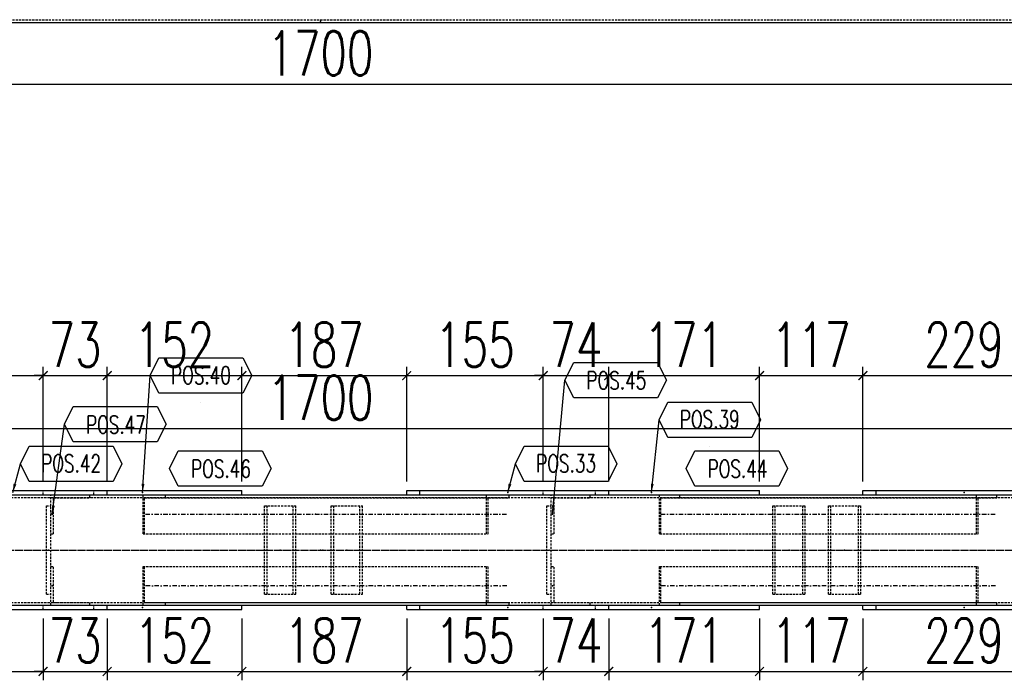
# Model space of a CAD drawing. Header units: feet. Extents: x -13577 to 173285, y -65833 to 34873.
# Tile 71 of 127: x 76877 to 77992, y -60442 to -59694. Entities that reach past the tile are written whole.
import ezdxf
from ezdxf.enums import TextEntityAlignment as Align

# ---------------------------------------------------------------- set-up
doc = ezdxf.new("R2010")
doc.units = ezdxf.units.FT
doc.header["$LTSCALE"] = 10
doc.header["$MEASUREMENT"] = 0
doc.linetypes.add('DASHDOT', pattern=[1, 0.5, -0.25, 0, -0.25])
doc.linetypes.add('HIDDEN', pattern=[0.375, 0.25, -0.125])
doc.layers.get('0').update_dxf_attribs({"linetype": 'CONTINUOUS'})
doc.layers.get('Defpoints').update_dxf_attribs({"linetype": 'CONTINUOUS'})
for name, color, linetype in [('A', 2, 'DASHDOT'), ('FORIR', 4, 'CONTINUOUS'), ('G', 3, 'CONTINUOUS'), ('POS_BOX', 6, 'CONTINUOUS'), ('POS_DES', 2, 'CONTINUOUS'), ('POS_MAT', 2, 'CONTINUOUS'), ('POS_NOT', 2, 'CONTINUOUS'), ('TR', 6, 'HIDDEN'), ('TXT1', 7, 'CONTINUOUS')]:
    doc.layers.add(name, color=color, linetype=linetype)
doc.styles.add('1', font='romans.shx', dxfattribs={"width": 0.7, "height": 50})
doc.styles.add('POS', font='ROMANS', dxfattribs={"width": 0.7})
doc.dimstyles.get("Standard").update_dxf_attribs({"dimtxt": 50, "dimasz": 1, "dimexe": 1, "dimexo": 1, "dimgap": 1, "dimtad": 1, "dimdec": 0, "dimdsep": 46, "dimtxsty": '1', "dimblk": 'ARCHTICK', "dimcen": 3, "dimclrd": 1, "dimclre": 1, "dimclrt": 3, "dimadec": 0, "dimazin": 0, "dimtfac": 1, "dimtdec": 0, "dimtix": 1, "dimtmove": 0, "dimatfit": 3, "dimfxl": 0, "dimtolj": 1, "dimarcsym": 0})

# ---------------------------------------------------------------- blocks, each defined once
blk = doc.blocks.new('3D_INFOPOS')
blk.add_point((0, 0))
at = {"layer": 'FORIR', "flags": 1}
for tag, p in [('POS_PEZ', (7.6, -4.3)), ('MAT_PRO', (7.6, -11.9))]:
    blk.add_attdef(tag, p, '', height=5.26, dxfattribs=at)
blk = doc.blocks.new('_ArchTick')
at = {"color": 0, "linetype": 'ByBlock', "const_width": 0.15}
blk.add_lwpolyline([(-0.5, -0.5), (0.5, 0.5)], dxfattribs=at)
blk = doc.blocks.new('*D327')
at = {"layer": 'Defpoints', "color": 0}
for p in [(76367.2, -59697), (78067.1, -59697), (78067.1, -59767)]:
    blk.add_point(p, dxfattribs=at)
at = {"layer": 'TXT1', "color": 1, "lineweight": -2, "transparency": 16777216}
for p, q in [((76367.2, -59707), (76367.2, -59777)), ((78067.1, -59707), (78067.1, -59777)), ((76367.2, -59767), (78067.1, -59767))]:
    blk.add_line(p, q, dxfattribs=at)
at = {"layer": 'TXT1', "color": 1, "lineweight": -2, "transparency": 16777216, "xscale": 10, "yscale": 10, "zscale": 10, "rotation": 180}
blk.add_blockref('_ArchTick', (76367.2, -59767), dxfattribs=at)
at = {"layer": 'TXT1', "color": 1, "lineweight": -2, "transparency": 16777216, "xscale": 10, "yscale": 10, "zscale": 10}
blk.add_blockref('_ArchTick', (78067.1, -59767), dxfattribs=at)
at = {"layer": 'TXT1', "color": 3, "transparency": 16777216, "insert": (77217.2, -59732), "char_height": 50, "attachment_point": 5, "style": '1'}
blk.add_mtext('\\A1;1700', dxfattribs=at)
blk = doc.blocks.new('3D_INFOM')
blk.add_point((0, 0))
at = {"layer": 'FORIR', "flags": 1}
for tag, p in [('MARK', (7.55, -4.31)), ('NUM_DIS', (7.55, -11.68)), ('NOT_PEZ', (45.73, -11.68)), ('QTA_PEZ', (7.55, -18.55)), ('TIP_PEZ', (45.73, -18.55)), ('TRA_PEZ', (7.55, -26.33)), ('COS_PEZ', (45.73, -26.33)), ('DES_PEZ', (7.55, -33.75))]:
    blk.add_attdef(tag, p, '', height=5, dxfattribs=at)
blk = doc.blocks.new('P8_PRO')
at = {"layer": 'POS_BOX'}
blk.add_lwpolyline([(11.5, 0), (10.5, -2), (1, -2), (0, 0), (1, 2), (10.5, 2)], close=True, dxfattribs=at)
at = {"style": 'POS', "width": 0.7}
blk.add_attdef('POS_PEZ', text='', height=2, dxfattribs=at).set_placement((5.83, -1.05), align=Align.CENTER)
at = {"style": 'POS', "width": 0.7, "flags": 1}
for tag, p in [('QTA_PEZ', (1, -3.45)), ('MAR_PEZ', (1, -2.92)), ('SUN_LIS', (1, -4.58)), ('PUN_LIS', (1, -4.05)), ('COD_PEZ', (1, -5.68)), ('MCL_PEZ', (1, -5.14)), ('DIM_PRO', (1, -6.27))]:
    blk.add_attdef(tag, p, '', height=0.35, dxfattribs=at)
at = {"layer": 'POS_DES', "style": 'POS', "width": 0.7, "flags": 1}
for tag, p in [('NOM_PRO', (2.84, -2.9)), ('LUN_PRO', (2.82, -4.54))]:
    blk.add_attdef(tag, p, '', height=0.35, dxfattribs=at)
at = {"layer": 'POS_MAT', "style": 'POS', "width": 0.7, "flags": 1}
blk.add_attdef('MAT_PRO', (2.83, -3.44), '', height=0.35, dxfattribs=at)
at = {"layer": 'POS_NOT', "style": 'POS', "width": 0.7, "flags": 1}
blk.add_attdef('NOT_PEZ', (2.82, -4.01), '', height=0.35, dxfattribs=at)
blk = doc.blocks.new('P8_LAM')
blk.add_line((5.75, -3.08), (5.75, -3.08))
at = {"layer": 'POS_BOX'}
blk.add_lwpolyline([(11.5, 0), (10.5, -2), (1, -2), (0, 0), (1, 2), (10.5, 2)], close=True, dxfattribs=at)
at = {"style": 'POS', "width": 0.7}
blk.add_attdef('POS_PEZ', text='', height=2, dxfattribs=at).set_placement((5.75, -0.95), align=Align.CENTER)
at = {"style": 'POS', "width": 0.7, "flags": 1}
for tag, p in [('QTA_PEZ', (1, -3.69)), ('MAR_PEZ', (1, -3.15)), ('PUN_LIS', (1, -4.3)), ('SUN_LIS', (1, -4.84)), ('MCL_PEZ', (1, -5.41)), ('COD_PEZ', (1, -5.95)), ('DIM_PRO', (1, -6.59))]:
    blk.add_attdef(tag, p, '', height=0.35, dxfattribs=at)
at = {"layer": 'POS_DES', "style": 'POS', "width": 0.7, "flags": 1}
for tag, p in [('SPE_PRO', (3.38, -4.66)), ('LAR_PRO', (3.4, -4.12)), ('LUN_PRO', (3.37, -5.17))]:
    blk.add_attdef(tag, p, '', height=0.35, dxfattribs=at)
at = {"layer": 'POS_MAT', "style": 'POS', "width": 0.7, "flags": 1}
blk.add_attdef('MAT_PRO', text='', height=0.35, dxfattribs=at).set_placement((4.3, -3.18), align=Align.CENTER)
at = {"layer": 'POS_NOT', "style": 'POS', "width": 0.7, "flags": 1}
blk.add_attdef('NOT_PEZ', (3.41, -3.62), '', height=0.35, dxfattribs=at)
blk = doc.blocks.new('*D406')
at = {"layer": 'Defpoints', "color": 0}
for p in [(76761.7, -60362), (76903.2, -60362), (76903.2, -60432)]:
    blk.add_point(p, dxfattribs=at)
at = {"layer": 'TXT1', "color": 1, "lineweight": -2, "transparency": 16777216}
for p, q in [((76761.7, -60372), (76761.7, -60442)), ((76903.2, -60372), (76903.2, -60442)), ((76761.7, -60432), (76903.2, -60432))]:
    blk.add_line(p, q, dxfattribs=at)
at = {"layer": 'TXT1', "color": 1, "lineweight": -2, "transparency": 16777216, "xscale": 10, "yscale": 10, "zscale": 10, "rotation": 180}
blk.add_blockref('_ArchTick', (76761.7, -60432), dxfattribs=at)
at = {"layer": 'TXT1', "color": 1, "lineweight": -2, "transparency": 16777216, "xscale": 10, "yscale": 10, "zscale": 10}
blk.add_blockref('_ArchTick', (76903.2, -60432), dxfattribs=at)
at = {"layer": 'TXT1', "color": 3, "transparency": 16777216, "insert": (76832.4, -60397), "char_height": 50, "attachment_point": 5, "style": '1'}
blk.add_mtext('\\A1;141', dxfattribs=at)
blk = doc.blocks.new('*D407')
at = {"layer": 'Defpoints', "color": 0}
for p in [(76903.2, -60362), (76975.7, -60362), (76975.7, -60432)]:
    blk.add_point(p, dxfattribs=at)
at = {"layer": 'TXT1', "color": 1, "lineweight": -2, "transparency": 16777216}
for p, q in [((76903.2, -60372), (76903.2, -60442)), ((76975.7, -60372), (76975.7, -60442)), ((76903.2, -60432), (76893.2, -60432)), ((76903.2, -60432), (76975.7, -60432)), ((76975.7, -60432), (76985.7, -60432))]:
    blk.add_line(p, q, dxfattribs=at)
at = {"layer": 'TXT1', "color": 1, "lineweight": -2, "transparency": 16777216, "xscale": 10, "yscale": 10, "zscale": 10}
blk.add_blockref('_ArchTick', (76903.2, -60432), dxfattribs=at)
at = {"layer": 'TXT1', "color": 1, "lineweight": -2, "transparency": 16777216, "xscale": 10, "yscale": 10, "zscale": 10, "rotation": 180}
blk.add_blockref('_ArchTick', (76975.7, -60432), dxfattribs=at)
at = {"layer": 'TXT1', "color": 3, "transparency": 16777216, "insert": (76939.4, -60397), "char_height": 50, "attachment_point": 5, "style": '1'}
blk.add_mtext('\\A1;73', dxfattribs=at)
blk = doc.blocks.new('*D408')
at = {"layer": 'Defpoints', "color": 0}
for p in [(76975.7, -60362), (77128.2, -60362), (77128.2, -60432)]:
    blk.add_point(p, dxfattribs=at)
at = {"layer": 'TXT1', "color": 1, "lineweight": -2, "transparency": 16777216}
for p, q in [((76975.7, -60372), (76975.7, -60442)), ((77128.2, -60372), (77128.2, -60442)), ((76975.7, -60432), (77128.2, -60432))]:
    blk.add_line(p, q, dxfattribs=at)
at = {"layer": 'TXT1', "color": 1, "lineweight": -2, "transparency": 16777216, "xscale": 10, "yscale": 10, "zscale": 10, "rotation": 180}
blk.add_blockref('_ArchTick', (76975.7, -60432), dxfattribs=at)
at = {"layer": 'TXT1', "color": 1, "lineweight": -2, "transparency": 16777216, "xscale": 10, "yscale": 10, "zscale": 10}
blk.add_blockref('_ArchTick', (77128.2, -60432), dxfattribs=at)
at = {"layer": 'TXT1', "color": 3, "transparency": 16777216, "insert": (77051.9, -60397), "char_height": 50, "attachment_point": 5, "style": '1'}
blk.add_mtext('\\A1;152', dxfattribs=at)
blk = doc.blocks.new('*D409')
at = {"layer": 'Defpoints', "color": 0}
for p in [(77128.2, -60362), (77314.9, -60362), (77314.9, -60432)]:
    blk.add_point(p, dxfattribs=at)
at = {"layer": 'TXT1', "color": 1, "lineweight": -2, "transparency": 16777216}
for p, q in [((77128.2, -60372), (77128.2, -60442)), ((77314.9, -60372), (77314.9, -60442)), ((77128.2, -60432), (77314.9, -60432))]:
    blk.add_line(p, q, dxfattribs=at)
at = {"layer": 'TXT1', "color": 1, "lineweight": -2, "transparency": 16777216, "xscale": 10, "yscale": 10, "zscale": 10, "rotation": 180}
blk.add_blockref('_ArchTick', (77128.2, -60432), dxfattribs=at)
at = {"layer": 'TXT1', "color": 1, "lineweight": -2, "transparency": 16777216, "xscale": 10, "yscale": 10, "zscale": 10}
blk.add_blockref('_ArchTick', (77314.9, -60432), dxfattribs=at)
at = {"layer": 'TXT1', "color": 3, "transparency": 16777216, "insert": (77221.5, -60397), "char_height": 50, "attachment_point": 5, "style": '1'}
blk.add_mtext('\\A1;187', dxfattribs=at)
blk = doc.blocks.new('*D410')
at = {"layer": 'Defpoints', "color": 0}
for p in [(77314.9, -60362), (77469.5, -60362), (77469.5, -60432)]:
    blk.add_point(p, dxfattribs=at)
at = {"layer": 'TXT1', "color": 1, "lineweight": -2, "transparency": 16777216}
for p, q in [((77314.9, -60372), (77314.9, -60442)), ((77469.5, -60372), (77469.5, -60442)), ((77314.9, -60432), (77469.5, -60432))]:
    blk.add_line(p, q, dxfattribs=at)
at = {"layer": 'TXT1', "color": 1, "lineweight": -2, "transparency": 16777216, "xscale": 10, "yscale": 10, "zscale": 10, "rotation": 180}
blk.add_blockref('_ArchTick', (77314.9, -60432), dxfattribs=at)
at = {"layer": 'TXT1', "color": 1, "lineweight": -2, "transparency": 16777216, "xscale": 10, "yscale": 10, "zscale": 10}
blk.add_blockref('_ArchTick', (77469.5, -60432), dxfattribs=at)
at = {"layer": 'TXT1', "color": 3, "transparency": 16777216, "insert": (77392.2, -60397), "char_height": 50, "attachment_point": 5, "style": '1'}
blk.add_mtext('\\A1;155', dxfattribs=at)
blk = doc.blocks.new('*D411')
at = {"layer": 'Defpoints', "color": 0}
for p in [(77469.5, -60362), (77543.7, -60362), (77543.7, -60432)]:
    blk.add_point(p, dxfattribs=at)
at = {"layer": 'TXT1', "color": 1, "lineweight": -2, "transparency": 16777216}
for p, q in [((77469.5, -60372), (77469.5, -60442)), ((77543.7, -60372), (77543.7, -60442)), ((77469.5, -60432), (77459.5, -60432)), ((77469.5, -60432), (77543.7, -60432)), ((77543.7, -60432), (77553.7, -60432))]:
    blk.add_line(p, q, dxfattribs=at)
at = {"layer": 'TXT1', "color": 1, "lineweight": -2, "transparency": 16777216, "xscale": 10, "yscale": 10, "zscale": 10}
blk.add_blockref('_ArchTick', (77469.5, -60432), dxfattribs=at)
at = {"layer": 'TXT1', "color": 1, "lineweight": -2, "transparency": 16777216, "xscale": 10, "yscale": 10, "zscale": 10, "rotation": 180}
blk.add_blockref('_ArchTick', (77543.7, -60432), dxfattribs=at)
at = {"layer": 'TXT1', "color": 3, "transparency": 16777216, "insert": (77506.6, -60397), "char_height": 50, "attachment_point": 5, "style": '1'}
blk.add_mtext('\\A1;74', dxfattribs=at)
blk = doc.blocks.new('*D412')
at = {"layer": 'Defpoints', "color": 0}
for p in [(77543.7, -60362), (77714.5, -60362), (77714.5, -60432)]:
    blk.add_point(p, dxfattribs=at)
at = {"layer": 'TXT1', "color": 1, "lineweight": -2, "transparency": 16777216}
for p, q in [((77543.7, -60372), (77543.7, -60442)), ((77714.5, -60372), (77714.5, -60442)), ((77543.7, -60432), (77714.5, -60432))]:
    blk.add_line(p, q, dxfattribs=at)
at = {"layer": 'TXT1', "color": 1, "lineweight": -2, "transparency": 16777216, "xscale": 10, "yscale": 10, "zscale": 10, "rotation": 180}
blk.add_blockref('_ArchTick', (77543.7, -60432), dxfattribs=at)
at = {"layer": 'TXT1', "color": 1, "lineweight": -2, "transparency": 16777216, "xscale": 10, "yscale": 10, "zscale": 10}
blk.add_blockref('_ArchTick', (77714.5, -60432), dxfattribs=at)
at = {"layer": 'TXT1', "color": 3, "transparency": 16777216, "insert": (77629.1, -60397), "char_height": 50, "attachment_point": 5, "style": '1'}
blk.add_mtext('\\A1;171', dxfattribs=at)
blk = doc.blocks.new('*D413')
at = {"layer": 'Defpoints', "color": 0}
for p in [(77714.5, -60362), (77831.6, -60362), (77831.6, -60432)]:
    blk.add_point(p, dxfattribs=at)
at = {"layer": 'TXT1', "color": 1, "lineweight": -2, "transparency": 16777216}
for p, q in [((77714.5, -60372), (77714.5, -60442)), ((77831.6, -60372), (77831.6, -60442)), ((77714.5, -60432), (77831.6, -60432))]:
    blk.add_line(p, q, dxfattribs=at)
at = {"layer": 'TXT1', "color": 1, "lineweight": -2, "transparency": 16777216, "xscale": 10, "yscale": 10, "zscale": 10, "rotation": 180}
blk.add_blockref('_ArchTick', (77714.5, -60432), dxfattribs=at)
at = {"layer": 'TXT1', "color": 1, "lineweight": -2, "transparency": 16777216, "xscale": 10, "yscale": 10, "zscale": 10}
blk.add_blockref('_ArchTick', (77831.6, -60432), dxfattribs=at)
at = {"layer": 'TXT1', "color": 3, "transparency": 16777216, "insert": (77773, -60397), "char_height": 50, "attachment_point": 5, "style": '1'}
blk.add_mtext('\\A1;117', dxfattribs=at)
blk = doc.blocks.new('*D414')
at = {"layer": 'Defpoints', "color": 0}
for p in [(77831.6, -60362), (78060.5, -60362), (78060.5, -60432)]:
    blk.add_point(p, dxfattribs=at)
at = {"layer": 'TXT1', "color": 1, "lineweight": -2, "transparency": 16777216}
for p, q in [((77831.6, -60372), (77831.6, -60442)), ((78060.5, -60372), (78060.5, -60442)), ((77831.6, -60432), (78060.5, -60432))]:
    blk.add_line(p, q, dxfattribs=at)
at = {"layer": 'TXT1', "color": 1, "lineweight": -2, "transparency": 16777216, "xscale": 10, "yscale": 10, "zscale": 10, "rotation": 180}
blk.add_blockref('_ArchTick', (77831.6, -60432), dxfattribs=at)
at = {"layer": 'TXT1', "color": 1, "lineweight": -2, "transparency": 16777216, "xscale": 10, "yscale": 10, "zscale": 10}
blk.add_blockref('_ArchTick', (78060.5, -60432), dxfattribs=at)
at = {"layer": 'TXT1', "color": 3, "transparency": 16777216, "insert": (77946.1, -60397), "char_height": 50, "attachment_point": 5, "style": '1'}
blk.add_mtext('\\A1;229', dxfattribs=at)
blk = doc.blocks.new('*D421')
at = {"layer": 'Defpoints', "color": 0}
for p in [(78067.3, -60157), (76367.2, -60232), (78067.3, -60232)]:
    blk.add_point(p, dxfattribs=at)
at = {"layer": 'TXT1', "color": 1, "lineweight": -2, "transparency": 16777216}
for p, q in [((76367.2, -60222), (76367.2, -60147)), ((76367.2, -60157), (78067.3, -60157)), ((78067.3, -60222), (78067.3, -60147))]:
    blk.add_line(p, q, dxfattribs=at)
at = {"layer": 'TXT1', "color": 1, "lineweight": -2, "transparency": 16777216, "xscale": 10, "yscale": 10, "zscale": 10, "rotation": 180}
blk.add_blockref('_ArchTick', (76367.2, -60157), dxfattribs=at)
at = {"layer": 'TXT1', "color": 1, "lineweight": -2, "transparency": 16777216, "xscale": 10, "yscale": 10, "zscale": 10}
blk.add_blockref('_ArchTick', (78067.3, -60157), dxfattribs=at)
at = {"layer": 'TXT1', "color": 3, "transparency": 16777216, "insert": (77217.3, -60122), "char_height": 50, "attachment_point": 5, "style": '1'}
blk.add_mtext('\\A1;1700', dxfattribs=at)
blk = doc.blocks.new('*D440')
at = {"layer": 'Defpoints', "color": 0}
for p in [(76903.2, -60097), (76761.7, -60227), (76903.2, -60227)]:
    blk.add_point(p, dxfattribs=at)
at = {"layer": 'TXT1', "color": 1, "lineweight": -2, "transparency": 16777216}
for p, q in [((76761.7, -60217), (76761.7, -60087)), ((76903.2, -60217), (76903.2, -60087)), ((76761.7, -60097), (76903.2, -60097))]:
    blk.add_line(p, q, dxfattribs=at)
at = {"layer": 'TXT1', "color": 1, "lineweight": -2, "transparency": 16777216, "xscale": 10, "yscale": 10, "zscale": 10, "rotation": 180}
blk.add_blockref('_ArchTick', (76761.7, -60097), dxfattribs=at)
at = {"layer": 'TXT1', "color": 1, "lineweight": -2, "transparency": 16777216, "xscale": 10, "yscale": 10, "zscale": 10}
blk.add_blockref('_ArchTick', (76903.2, -60097), dxfattribs=at)
at = {"layer": 'TXT1', "color": 3, "transparency": 16777216, "insert": (76832.4, -60062), "char_height": 50, "attachment_point": 5, "style": '1'}
blk.add_mtext('\\A1;141', dxfattribs=at)
blk = doc.blocks.new('*D441')
at = {"layer": 'Defpoints', "color": 0}
for p in [(76975.7, -60097), (76903.2, -60227), (76975.7, -60227)]:
    blk.add_point(p, dxfattribs=at)
at = {"layer": 'TXT1', "color": 1, "lineweight": -2, "transparency": 16777216}
for p, q in [((76903.2, -60217), (76903.2, -60087)), ((76975.7, -60217), (76975.7, -60087)), ((76903.2, -60097), (76893.2, -60097)), ((76903.2, -60097), (76975.7, -60097)), ((76975.7, -60097), (76985.7, -60097))]:
    blk.add_line(p, q, dxfattribs=at)
at = {"layer": 'TXT1', "color": 1, "lineweight": -2, "transparency": 16777216, "xscale": 10, "yscale": 10, "zscale": 10}
blk.add_blockref('_ArchTick', (76903.2, -60097), dxfattribs=at)
at = {"layer": 'TXT1', "color": 1, "lineweight": -2, "transparency": 16777216, "xscale": 10, "yscale": 10, "zscale": 10, "rotation": 180}
blk.add_blockref('_ArchTick', (76975.7, -60097), dxfattribs=at)
at = {"layer": 'TXT1', "color": 3, "transparency": 16777216, "insert": (76939.4, -60062), "char_height": 50, "attachment_point": 5, "style": '1'}
blk.add_mtext('\\A1;73', dxfattribs=at)
blk = doc.blocks.new('*D442')
at = {"layer": 'Defpoints', "color": 0}
for p in [(77128.2, -60097), (76975.7, -60227), (77128.2, -60227)]:
    blk.add_point(p, dxfattribs=at)
at = {"layer": 'TXT1', "color": 1, "lineweight": -2, "transparency": 16777216}
for p, q in [((76975.7, -60217), (76975.7, -60087)), ((77128.2, -60217), (77128.2, -60087)), ((76975.7, -60097), (77128.2, -60097))]:
    blk.add_line(p, q, dxfattribs=at)
at = {"layer": 'TXT1', "color": 1, "lineweight": -2, "transparency": 16777216, "xscale": 10, "yscale": 10, "zscale": 10, "rotation": 180}
blk.add_blockref('_ArchTick', (76975.7, -60097), dxfattribs=at)
at = {"layer": 'TXT1', "color": 1, "lineweight": -2, "transparency": 16777216, "xscale": 10, "yscale": 10, "zscale": 10}
blk.add_blockref('_ArchTick', (77128.2, -60097), dxfattribs=at)
at = {"layer": 'TXT1', "color": 3, "transparency": 16777216, "insert": (77051.9, -60062), "char_height": 50, "attachment_point": 5, "style": '1'}
blk.add_mtext('\\A1;152', dxfattribs=at)
blk = doc.blocks.new('*D443')
at = {"layer": 'Defpoints', "color": 0}
for p in [(77314.9, -60097), (77128.2, -60227), (77314.9, -60227)]:
    blk.add_point(p, dxfattribs=at)
at = {"layer": 'TXT1', "color": 1, "lineweight": -2, "transparency": 16777216}
for p, q in [((77128.2, -60217), (77128.2, -60087)), ((77314.9, -60217), (77314.9, -60087)), ((77128.2, -60097), (77314.9, -60097))]:
    blk.add_line(p, q, dxfattribs=at)
at = {"layer": 'TXT1', "color": 1, "lineweight": -2, "transparency": 16777216, "xscale": 10, "yscale": 10, "zscale": 10, "rotation": 180}
blk.add_blockref('_ArchTick', (77128.2, -60097), dxfattribs=at)
at = {"layer": 'TXT1', "color": 1, "lineweight": -2, "transparency": 16777216, "xscale": 10, "yscale": 10, "zscale": 10}
blk.add_blockref('_ArchTick', (77314.9, -60097), dxfattribs=at)
at = {"layer": 'TXT1', "color": 3, "transparency": 16777216, "insert": (77221.5, -60062), "char_height": 50, "attachment_point": 5, "style": '1'}
blk.add_mtext('\\A1;187', dxfattribs=at)
blk = doc.blocks.new('*D444')
at = {"layer": 'Defpoints', "color": 0}
for p in [(77469.5, -60097), (77314.9, -60227), (77469.5, -60227)]:
    blk.add_point(p, dxfattribs=at)
at = {"layer": 'TXT1', "color": 1, "lineweight": -2, "transparency": 16777216}
for p, q in [((77314.9, -60217), (77314.9, -60087)), ((77469.5, -60217), (77469.5, -60087)), ((77314.9, -60097), (77469.5, -60097))]:
    blk.add_line(p, q, dxfattribs=at)
at = {"layer": 'TXT1', "color": 1, "lineweight": -2, "transparency": 16777216, "xscale": 10, "yscale": 10, "zscale": 10, "rotation": 180}
blk.add_blockref('_ArchTick', (77314.9, -60097), dxfattribs=at)
at = {"layer": 'TXT1', "color": 1, "lineweight": -2, "transparency": 16777216, "xscale": 10, "yscale": 10, "zscale": 10}
blk.add_blockref('_ArchTick', (77469.5, -60097), dxfattribs=at)
at = {"layer": 'TXT1', "color": 3, "transparency": 16777216, "insert": (77392.2, -60062), "char_height": 50, "attachment_point": 5, "style": '1'}
blk.add_mtext('\\A1;155', dxfattribs=at)
blk = doc.blocks.new('*D445')
at = {"layer": 'Defpoints', "color": 0}
for p in [(77543.7, -60097), (77469.5, -60227), (77543.7, -60227)]:
    blk.add_point(p, dxfattribs=at)
at = {"layer": 'TXT1', "color": 1, "lineweight": -2, "transparency": 16777216}
for p, q in [((77469.5, -60217), (77469.5, -60087)), ((77543.7, -60217), (77543.7, -60087)), ((77469.5, -60097), (77459.5, -60097)), ((77469.5, -60097), (77543.7, -60097)), ((77543.7, -60097), (77553.7, -60097))]:
    blk.add_line(p, q, dxfattribs=at)
at = {"layer": 'TXT1', "color": 1, "lineweight": -2, "transparency": 16777216, "xscale": 10, "yscale": 10, "zscale": 10}
blk.add_blockref('_ArchTick', (77469.5, -60097), dxfattribs=at)
at = {"layer": 'TXT1', "color": 1, "lineweight": -2, "transparency": 16777216, "xscale": 10, "yscale": 10, "zscale": 10, "rotation": 180}
blk.add_blockref('_ArchTick', (77543.7, -60097), dxfattribs=at)
at = {"layer": 'TXT1', "color": 3, "transparency": 16777216, "insert": (77506.6, -60062), "char_height": 50, "attachment_point": 5, "style": '1'}
blk.add_mtext('\\A1;74', dxfattribs=at)
blk = doc.blocks.new('*D446')
at = {"layer": 'Defpoints', "color": 0}
for p in [(77714.5, -60097), (77543.7, -60227), (77714.5, -60227)]:
    blk.add_point(p, dxfattribs=at)
at = {"layer": 'TXT1', "color": 1, "lineweight": -2, "transparency": 16777216}
for p, q in [((77543.7, -60217), (77543.7, -60087)), ((77714.5, -60217), (77714.5, -60087)), ((77543.7, -60097), (77714.5, -60097))]:
    blk.add_line(p, q, dxfattribs=at)
at = {"layer": 'TXT1', "color": 1, "lineweight": -2, "transparency": 16777216, "xscale": 10, "yscale": 10, "zscale": 10, "rotation": 180}
blk.add_blockref('_ArchTick', (77543.7, -60097), dxfattribs=at)
at = {"layer": 'TXT1', "color": 1, "lineweight": -2, "transparency": 16777216, "xscale": 10, "yscale": 10, "zscale": 10}
blk.add_blockref('_ArchTick', (77714.5, -60097), dxfattribs=at)
at = {"layer": 'TXT1', "color": 3, "transparency": 16777216, "insert": (77629.1, -60062), "char_height": 50, "attachment_point": 5, "style": '1'}
blk.add_mtext('\\A1;171', dxfattribs=at)
blk = doc.blocks.new('*D447')
at = {"layer": 'Defpoints', "color": 0}
for p in [(77831.6, -60097), (77714.5, -60227), (77831.6, -60227)]:
    blk.add_point(p, dxfattribs=at)
at = {"layer": 'TXT1', "color": 1, "lineweight": -2, "transparency": 16777216}
for p, q in [((77714.5, -60217), (77714.5, -60087)), ((77831.6, -60217), (77831.6, -60087)), ((77714.5, -60097), (77831.6, -60097))]:
    blk.add_line(p, q, dxfattribs=at)
at = {"layer": 'TXT1', "color": 1, "lineweight": -2, "transparency": 16777216, "xscale": 10, "yscale": 10, "zscale": 10, "rotation": 180}
blk.add_blockref('_ArchTick', (77714.5, -60097), dxfattribs=at)
at = {"layer": 'TXT1', "color": 1, "lineweight": -2, "transparency": 16777216, "xscale": 10, "yscale": 10, "zscale": 10}
blk.add_blockref('_ArchTick', (77831.6, -60097), dxfattribs=at)
at = {"layer": 'TXT1', "color": 3, "transparency": 16777216, "insert": (77773, -60062), "char_height": 50, "attachment_point": 5, "style": '1'}
blk.add_mtext('\\A1;117', dxfattribs=at)
blk = doc.blocks.new('*D448')
at = {"layer": 'Defpoints', "color": 0}
for p in [(78060.5, -60097), (77831.6, -60227), (78060.5, -60227)]:
    blk.add_point(p, dxfattribs=at)
at = {"layer": 'TXT1', "color": 1, "lineweight": -2, "transparency": 16777216}
for p, q in [((77831.6, -60217), (77831.6, -60087)), ((78060.5, -60217), (78060.5, -60087)), ((77831.6, -60097), (78060.5, -60097))]:
    blk.add_line(p, q, dxfattribs=at)
at = {"layer": 'TXT1', "color": 1, "lineweight": -2, "transparency": 16777216, "xscale": 10, "yscale": 10, "zscale": 10, "rotation": 180}
blk.add_blockref('_ArchTick', (77831.6, -60097), dxfattribs=at)
at = {"layer": 'TXT1', "color": 1, "lineweight": -2, "transparency": 16777216, "xscale": 10, "yscale": 10, "zscale": 10}
blk.add_blockref('_ArchTick', (78060.5, -60097), dxfattribs=at)
at = {"layer": 'TXT1', "color": 3, "transparency": 16777216, "insert": (77946.1, -60062), "char_height": 50, "attachment_point": 5, "style": '1'}
blk.add_mtext('\\A1;229', dxfattribs=at)

msp = doc.modelspace()

# ---------------------------------------------------------------- linework, layer by layer
at = {"layer": 'A'}
for p, q in [((77019.1, -60254), (77428.3, -60254)), ((77602.8, -60254), (77981.9, -60254)), ((76357.2, -60294.5), (78077.3, -60294.5)), ((76359.7, -60294.5), (78075.8, -60294.5)), ((77428.3, -60335), (77019.1, -60335)), ((77981.9, -60335), (77602.8, -60335))]:
    msp.add_line(p, q, dxfattribs=at)
msp.add_point((77018.1, -60353.8), dxfattribs=at)
at = {"layer": 'G'}
for p, q in [((74667.1, -59697), (78567.1, -59697)), ((74167.1, -60232), (78567.1, -60232)), ((76761.7, -60227), (77128.2, -60227)), ((76975.7, -60232), (76975.7, -60227)), ((77128.2, -60232), (77128.2, -60227)), ((77314.9, -60227), (77714.5, -60227)), ((77314.9, -60232), (77314.9, -60227)), ((77329.8, -60232), (77329.8, -60227)), ((77543.7, -60232), (77543.7, -60227)), ((77714.5, -60232), (77714.5, -60227)), ((77831.6, -60227), (78060.5, -60227)), ((77831.6, -60232), (77831.6, -60227)), ((77846.6, -60232), (77846.6, -60227)), ((74167.1, -60357), (78567.1, -60357)), ((76975.7, -60362), (76975.7, -60357)), ((77128.2, -60362), (77128.2, -60357)), ((77314.9, -60362), (77314.9, -60357)), ((77329.8, -60362), (77329.8, -60357)), ((77543.7, -60362), (77543.7, -60357)), ((77714.5, -60362), (77714.5, -60357)), ((77831.6, -60362), (77831.6, -60357)), ((77846.6, -60362), (77846.6, -60357)), ((76761.7, -60362), (77128.2, -60362)), ((77314.9, -60362), (77714.5, -60362)), ((77831.6, -60362), (78060.5, -60362))]:
    msp.add_line(p, q, dxfattribs=at)
msp.add_point((77018.1, -60353.8), dxfattribs=at)
at = {"layer": 'TR'}
for p, q in [((74667.1, -59694), (78067.3, -59694)), ((76371.9, -60235), (78517.1, -60235)), ((76903.2, -60232), (76903.2, -60227)), ((76911.9, -60357), (76911.9, -60232)), ((76915.1, -60235.2), (76955.9, -60235.2)), ((76915.1, -60276), (76915.1, -60235.2)), ((76955.9, -60235.2), (76955.9, -60232)), ((76960.8, -60232), (76960.8, -60227)), ((77016.3, -60276), (77016.3, -60232)), ((77018.1, -60276), (77018.1, -60235.2)), ((77018.1, -60235.2), (77431.1, -60235.2)), ((77041.9, -60235.2), (77041.9, -60232)), ((77405.4, -60276), (77405.4, -60232)), ((77407.3, -60276), (77407.3, -60235.2)), ((77431.1, -60235.2), (77431.1, -60232)), ((77469.5, -60232), (77469.5, -60227)), ((77478.6, -60357), (77478.6, -60232)), ((77481.8, -60276), (77481.8, -60235.2)), ((77481.8, -60235.2), (77522.6, -60235.2)), ((77522.6, -60235.2), (77522.6, -60232)), ((77528.8, -60232), (77528.8, -60227)), ((77601.3, -60276), (77601.3, -60232)), ((77602.9, -60235.2), (77983.4, -60235.2)), ((77602.9, -60276), (77602.9, -60235.2)), ((77624.4, -60235.2), (77624.4, -60232)), ((77960.3, -60276), (77960.3, -60232)), ((77962, -60276), (77962, -60235.2)), ((77983.4, -60235.2), (77983.4, -60232)), ((76906.9, -60344.5), (76906.9, -60244.5)), ((76906.9, -60244.5), (76911.9, -60244.5)), ((77153.9, -60244.5), (77189.3, -60244.5)), ((77153.9, -60344.5), (77153.9, -60244.5)), ((77156.8, -60344.5), (77156.8, -60244.5)), ((77186.4, -60344.5), (77186.4, -60244.5)), ((77189.3, -60344.5), (77189.3, -60244.5)), ((77229.5, -60244.5), (77264.9, -60244.5)), ((77229.5, -60344.5), (77229.5, -60244.5)), ((77232.4, -60344.5), (77232.4, -60244.5)), ((77262, -60344.5), (77262, -60244.5)), ((77264.9, -60344.5), (77264.9, -60244.5)), ((77473.6, -60244.5), (77478.6, -60244.5)), ((77473.6, -60344.5), (77473.6, -60244.5)), ((77729.7, -60244.5), (77766.3, -60244.5)), ((77729.7, -60344.5), (77729.7, -60244.5)), ((77732.3, -60344.5), (77732.3, -60244.5)), ((77763.7, -60344.5), (77763.7, -60244.5)), ((77766.3, -60344.5), (77766.3, -60244.5)), ((77792.6, -60244.5), (77829.3, -60244.5)), ((77792.6, -60344.5), (77792.6, -60244.5)), ((77795.2, -60344.5), (77795.2, -60244.5)), ((77826.6, -60344.5), (77826.6, -60244.5)), ((77829.3, -60344.5), (77829.3, -60244.5)), ((76911.9, -60276), (76915.1, -60276)), ((77016.3, -60276), (77407.3, -60276)), ((77478.6, -60276), (77481.8, -60276)), ((77601.3, -60276), (77962, -60276)), ((76911.9, -60313), (76915.1, -60313)), ((76915.1, -60353.8), (76915.1, -60313)), ((77016.3, -60313), (77407.3, -60313)), ((77016.3, -60357), (77016.3, -60313)), ((77018.1, -60353.8), (77018.1, -60313)), ((77405.4, -60357), (77405.4, -60313)), ((77407.3, -60353.8), (77407.3, -60313)), ((77478.6, -60313), (77481.8, -60313)), ((77481.8, -60353.8), (77481.8, -60313)), ((77601.3, -60357), (77601.3, -60313)), ((77601.3, -60313), (77962, -60313)), ((77602.9, -60353.8), (77602.9, -60313)), ((77960.3, -60357), (77960.3, -60313)), ((77962, -60353.8), (77962, -60313)), ((76906.9, -60344.5), (76911.9, -60344.5)), ((77153.9, -60344.5), (77189.3, -60344.5)), ((77229.5, -60344.5), (77264.9, -60344.5)), ((77473.6, -60344.5), (77478.6, -60344.5)), ((77729.7, -60344.5), (77766.3, -60344.5)), ((77792.6, -60344.5), (77829.3, -60344.5)), ((76371.9, -60354), (78517.1, -60354)), ((76903.2, -60362), (76903.2, -60357)), ((76915.1, -60353.8), (76955.9, -60353.8)), ((76955.9, -60357), (76955.9, -60353.8)), ((76960.8, -60362), (76960.8, -60357)), ((77018.1, -60353.8), (77431.1, -60353.8)), ((77041.9, -60357), (77041.9, -60353.8)), ((77431.1, -60357), (77431.1, -60353.8)), ((77469.5, -60362), (77469.5, -60357)), ((77481.8, -60353.8), (77522.6, -60353.8)), ((77522.6, -60357), (77522.6, -60353.8)), ((77528.8, -60362), (77528.8, -60357)), ((77602.9, -60353.8), (77983.4, -60353.8)), ((77624.4, -60357), (77624.4, -60353.8)), ((77983.4, -60357), (77983.4, -60353.8))]:
    msp.add_line(p, q, dxfattribs=at)
msp.add_point((77018.1, -60353.8), dxfattribs=at)

# ---------------------------------------------------------------- block references
for p in [(77217.3, -59695.5), (77015.7, -60229.5), (77429.3, -60229.5), (77592, -60229.5), (77946.1, -60229.5), (76913.5, -60254), (77211.8, -60254), (77480.2, -60254), (77781.6, -60254), (76909.4, -60294.5), (76909.4, -60294.5), (77171.6, -60294.5), (77217.3, -60294.5), (77220.1, -60294.5), (77247.2, -60294.5), (77476.1, -60294.5), (77476.1, -60294.5), (77748, -60294.5), (77810.9, -60294.5), (76913.5, -60335), (77211.8, -60335), (77480.2, -60335), (77781.6, -60335), (77015.7, -60359.5), (77429.3, -60359.5), (77592, -60359.5), (77946.1, -60359.5)]:
    msp.add_blockref('3D_INFOPOS', p)
at = {"xscale": 10, "yscale": 10, "zscale": 10}
for p in [(77217.3, -59695.5), (77217.3, -60294.5)]:
    msp.add_blockref('3D_INFOM', p, dxfattribs=at)
for name, p, values in [('P8_LAM', (77024.4, -60097), {'POS_PEZ': 'POS.40'}), ('P8_PRO', (77494.1, -60102), {'POS_PEZ': 'POS.45'}), ('P8_PRO', (76927.4, -60152), {'POS_PEZ': 'POS.47'}), ('P8_LAM', (77600.7, -60147), {'POS_PEZ': 'POS.39'}), ('P8_LAM', (76877.4, -60197), {'POS_PEZ': 'POS.42'}), ('P8_LAM', (77438, -60197), {'POS_PEZ': 'POS.33'}), ('P8_PRO', (77046.3, -60202), {'POS_PEZ': 'POS.46'}), ('P8_PRO', (77631.3, -60202), {'POS_PEZ': 'POS.44'})]:
    msp.add_blockref(name, p, dxfattribs=at).add_auto_attribs(values)

# ---------------------------------------------------------------- dimensions: what is measured, and where the dimension line sits
at = {"layer": 'TXT1'}
for base, p1, p2, picture, middle in [((78067.1, -59767), (76367.2, -59697), (78067.1, -59697), '*D327', (77217.2, -59732)), ((76903.1534, -60097.0085), (76761.7434, -60227.0085), (76903.1534, -60227.0085), '*D440', (76832.4484, -60062.0085)), ((76975.6734, -60097.0085), (76903.1534, -60227.0085), (76975.6734, -60227.0085), '*D441', (76939.4134, -60062.0085)), ((77128.1534, -60097.0085), (76975.6734, -60227.0085), (77128.1534, -60227.0085), '*D442', (77051.9134, -60062.0085)), ((77314.9, -60097), (77128.2, -60227), (77314.9, -60227), '*D443', (77221.5, -60062)), ((77469.5, -60097), (77314.9, -60227), (77469.5, -60227), '*D444', (77392.2, -60062)), ((77543.7, -60097), (77469.5, -60227), (77543.7, -60227), '*D445', (77506.6, -60062)), ((77714.5, -60097), (77543.7, -60227), (77714.5, -60227), '*D446', (77629.1, -60062)), ((77831.6, -60097), (77714.5, -60227), (77831.6, -60227), '*D447', (77773, -60062)), ((78060.5, -60097), (77831.6, -60227), (78060.5, -60227), '*D448', (77946.1, -60062)), ((78067.3, -60157), (76367.2, -60232), (78067.3, -60232), '*D421', (77217.3, -60122)), ((76903.1534, -60432.0085), (76761.7434, -60362.0085), (76903.1534, -60362.0085), '*D406', (76832.4484, -60397.0085)), ((76975.6734, -60432.0085), (76903.1534, -60362.0085), (76975.6734, -60362.0085), '*D407', (76939.4134, -60397.0085)), ((77128.1534, -60432.0085), (76975.6734, -60362.0085), (77128.1534, -60362.0085), '*D408', (77051.9134, -60397.0085)), ((77314.9, -60432), (77128.2, -60362), (77314.9, -60362), '*D409', (77221.5, -60397)), ((77469.5, -60432), (77314.9, -60362), (77469.5, -60362), '*D410', (77392.2, -60397)), ((77543.7, -60432), (77469.5, -60362), (77543.7, -60362), '*D411', (77506.6, -60397)), ((77714.5, -60432), (77543.7, -60362), (77714.5, -60362), '*D412', (77629.1, -60397)), ((77831.6, -60432), (77714.5, -60362), (77831.6, -60362), '*D413', (77773, -60397)), ((78060.5, -60432), (77831.6, -60362), (78060.5, -60362), '*D414', (77946.1, -60397))]:
    dim = msp.add_linear_dim(base=base, p1=p1, p2=p2, dimstyle='Standard', override={"dimscale": 10}, dxfattribs=at)
    dim.commit()
    dim.dimension.update_dxf_attribs({"geometry": picture, "text_midpoint": middle})

# ---------------------------------------------------------------- leaders
for points in [[(77015.7, -60229.5), (77024.4, -60097)], [(77480.2, -60254), (77494.1, -60102)], [(76913.5, -60254), (76927.4, -60152)], [(77592, -60229.5), (77600.7, -60147)], [(76868.7, -60229.5), (76877.4, -60197)], [(77429.3, -60229.5), (77438, -60197)]]:
    msp.add_leader(points, dimstyle='Standard', override={"dimscale": 10})

doc.saveas('drawing.dxf')
